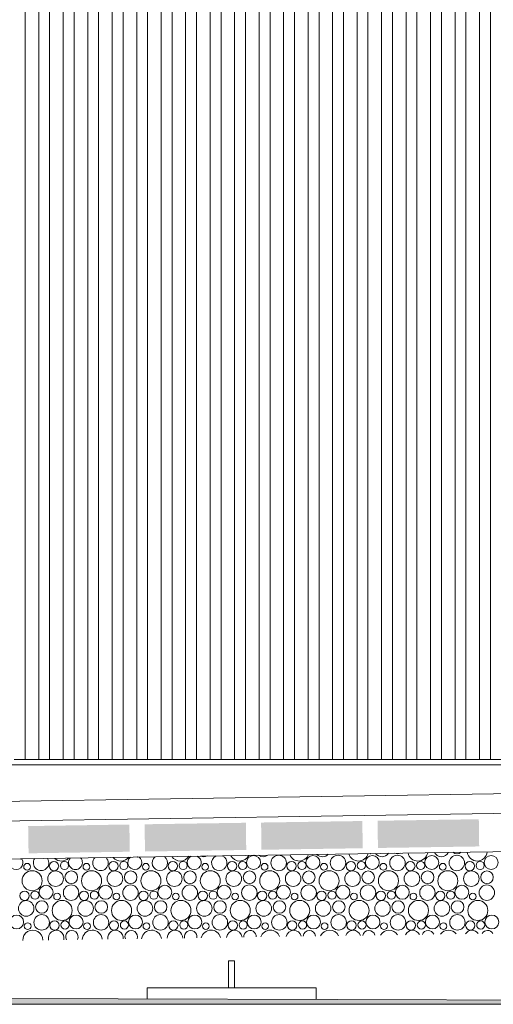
# Model space of a CAD drawing. Header units: millimetres. Extents: x -94601 to -15166, y -300 to 6935.
# Tile 89 of 97: x -23975 to -23105, y -300 to 1509. Entities that reach past the tile are written whole.
import ezdxf

# ---------------------------------------------------------------- set-up
doc = ezdxf.new("R2010")
doc.units = ezdxf.units.MM
doc.header["$MEASUREMENT"] = 0
for name, color, linetype in [('Métal _ Bardage.Charp_Couv_Bard_Métal', 7, 'Continuous'), ('Nouveau_Charpente _ Bardage.Charp_Couv_Zinc', 7, 'Continuous'), ('Nouveau_Métal _ Charpente.Charp_Couv_Bard_Métal', 7, 'Continuous'), ('Nouveau_Structure _ Longrine.GO', 7, 'Continuous'), ('Nouveau_Terrain _ Original.Terrain', 7, 'Continuous'), ('Nouveau_VRD _ Voirie 3d.VRD', 7, 'Continuous')]:
    doc.layers.add(name, color=color, linetype=linetype)

# ---------------------------------------------------------------- blocks, each defined once
blk = doc.blocks.new('Élément de coupe_20')
at = {"layer": 'Métal _ Bardage.Charp_Couv_Bard_Métal', "color": 7, "linetype": 'Continuous', "lineweight": 15}
blk.add_line((-24985.3, 140), (-17329.3, 140), dxfattribs=at)
blk = doc.blocks.new('Élément de coupe_53')
at = {"layer": 'Nouveau_Structure _ Longrine.GO', "color": 7, "linetype": 'Continuous', "lineweight": 15}
blk.add_line((-23590.9, -220), (-23579.8, -220), dxfattribs=at)
blk = doc.blocks.new('Élément de coupe_152')
at = {"layer": 'Nouveau_Terrain _ Original.Terrain', "linetype": 'Continuous', "lineweight": 15, "true_color": 0xf48e54}
h = blk.add_hatch(dxfattribs=at)
h.set_pattern_fill('Terre', color=33, style=0, pattern_type=2)
h.set_pattern_definition([(45, (0, 0), (-137.8858, 137.8858), []), (45, (-45.96, 45.96), (-275.7716, 275.7716), []), (45, (-91.92, 91.92), (-275.7716, 275.7716), []), (135, (-137.886, 137.886), (45.96194, 45.96194), [195, -195])])
h.paths.add_polyline_path([(-24599, -287.5), (-26213.3, -282.5), (-27475.8, -278.6), (-28431.2, -275.7), (-29150.2, -273.4), (-29692.4, -271.7), (-34914.2, -260.4), (-35607.8, -259.7), (-36383.2, -258.8), (-37203.7, -257.9), (-38035.6, -256.8), (-38848.8, -255.8), (-39617.3, -254.7), (-39814.4, -254.8), (-40203.4, -255.2), (-40585.7, -255.6), (-41317.6, -254.5), (-41705.6, -254.9), (-42360.6, -253.9), (-42753.4, -254.3), (-43138.8, -254.7), (-43713.8, -253.7), (-44102.8, -254.2), (-44484, -254.6), (-44984.4, -253.7), (-45367.9, -254.1), (-45743.3, -254.6), (-64584.6, -300), (-20478, -300), (-22586.9, -293.6)])
at = {"layer": 'Nouveau_Terrain _ Original.Terrain', "color": 7, "linetype": 'Continuous', "lineweight": 15}
blk.add_line((-20478, -300), (-64584.6, -300), dxfattribs=at)
at = {"layer": 'Nouveau_Terrain _ Original.Terrain', "color": 7, "linetype": 'Continuous', "lineweight": 15, "flags": 128}
blk.add_lwpolyline([(-20478, -300), (-22586.9, -293.6), (-24599, -287.5), (-26213.3, -282.5), (-27475.8, -278.6), (-28431.2, -275.7), (-29150.2, -273.4), (-29692.4, -271.7), (-34914.2, -260.4), (-35607.8, -259.7), (-36383.2, -258.8)], dxfattribs=at)
blk = doc.blocks.new('Élément de coupe_153')
at = {"layer": 'Nouveau_Métal _ Charpente.Charp_Couv_Bard_Métal', "color": 7, "linetype": 'Continuous', "lineweight": 15}
for p, q in [((-23740.3, -270), (-23590.9, -270)), ((-23740.3, -290), (-23740.3, -270)), ((-23579.8, -270), (-23430.3, -270)), ((-23430.3, -290.9), (-23430.3, -270))]:
    blk.add_line(p, q, dxfattribs=at)
blk = doc.blocks.new('Élément de coupe_154')
at = {"layer": 'Nouveau_Métal _ Charpente.Charp_Couv_Bard_Métal', "color": 7, "linetype": 'Continuous', "lineweight": 15}
for p, q in [((-23590.9, -270), (-23590.9, -220)), ((-23579.8, -270), (-23579.8, -220)), ((-23590.9, -270), (-23579.8, -270))]:
    blk.add_line(p, q, dxfattribs=at)
blk = doc.blocks.new('*X173')
at = {"layer": 'Nouveau_VRD _ Voirie 3d.VRD', "color": 33, "linetype": 'Continuous', "lineweight": 15, "true_color": 0xf48e54}
for centre, radius in [((-23545, -39.6), 12.8), ((-23498.9, -40.3), 14.2), ((-23435.9, -39.6), 12.8), ((-23389.8, -40.3), 14.2), ((-23326.8, -39.6), 12.8), ((-23280.7, -40.3), 14.2), ((-23217.7, -39.6), 12.8), ((-23171.6, -40.3), 14.2), ((-23108.5, -39.6), 12.8), ((-23961.2, -47.3), 6.2), ((-23911.7, -46), 8.58), ((-23892.5, -45), 7.52), ((-23852.1, -47.3), 6.2), ((-23802.6, -46), 8.58), ((-23783.4, -45), 7.52), ((-23743, -47.3), 6.2), ((-23693.5, -46), 8.58), ((-23674.3, -45), 7.52), ((-23633.9, -47.3), 6.2), ((-23584.4, -46), 8.58), ((-23565.2, -45), 7.52), ((-23524.8, -47.3), 6.2), ((-23475.2, -46), 8.58), ((-23456.1, -45), 7.52), ((-23415.7, -47.3), 6.2), ((-23366.1, -46), 8.58), ((-23347, -45), 7.52), ((-23306.6, -47.3), 6.2), ((-23257, -46), 8.58), ((-23237.9, -45), 7.52), ((-23197.4, -47.3), 6.2), ((-23147.9, -46), 8.58), ((-23128.8, -45), 7.52), ((-23951.9, -73), 18.4), ((-23908.8, -69.2), 14.3), ((-23880, -66.6), 11.5), ((-23842.7, -73), 18.4), ((-23799.7, -69.2), 14.3), ((-23770.9, -66.6), 11.5), ((-23733.6, -73), 18.4), ((-23690.6, -69.2), 14.3), ((-23661.8, -66.6), 11.5), ((-23624.5, -73), 18.4), ((-23581.5, -69.2), 14.3), ((-23552.6, -66.6), 11.5), ((-23515.4, -73), 18.4), ((-23472.3, -69.2), 14.3), ((-23443.5, -66.6), 11.5), ((-23406.3, -73), 18.4), ((-23363.2, -69.2), 14.3), ((-23334.4, -66.6), 11.5), ((-23297.2, -73), 18.4), ((-23254.1, -69.2), 14.3), ((-23225.3, -66.6), 11.5), ((-23188.1, -73), 18.4), ((-23145, -69.2), 14.3), ((-23116.2, -66.6), 11.5), ((-23926.3, -94.2), 12.8), ((-23880.3, -94.9), 14.2), ((-23817.2, -94.2), 12.8), ((-23771.2, -94.9), 14.2), ((-23708.1, -94.2), 12.8), ((-23662.1, -94.9), 14.2), ((-23599, -94.2), 12.8), ((-23552.9, -94.9), 14.2), ((-23489.9, -94.2), 12.8), ((-23443.8, -94.9), 14.2), ((-23380.8, -94.2), 12.8), ((-23334.7, -94.9), 14.2), ((-23271.7, -94.2), 12.8), ((-23225.6, -94.9), 14.2), ((-23162.5, -94.2), 12.8), ((-23116.5, -94.9), 14.2), ((-23965.7, -100.6), 8.58), ((-23946.5, -99.6), 7.52), ((-23906.1, -101.9), 6.2), ((-23856.6, -100.6), 8.58), ((-23837.4, -99.6), 7.52), ((-23797, -101.9), 6.2), ((-23747.5, -100.6), 8.58), ((-23728.3, -99.6), 7.52), ((-23687.9, -101.9), 6.2), ((-23638.4, -100.6), 8.58), ((-23619.2, -99.6), 7.52), ((-23578.8, -101.9), 6.2), ((-23529.2, -100.6), 8.58), ((-23510.1, -99.6), 7.52), ((-23469.7, -101.9), 6.2), ((-23420.1, -100.6), 8.58), ((-23401, -99.6), 7.52), ((-23360.6, -101.9), 6.2), ((-23311, -100.6), 8.58), ((-23291.9, -99.6), 7.52), ((-23251.4, -101.9), 6.2), ((-23201.9, -100.6), 8.58), ((-23182.8, -99.6), 7.52), ((-23142.3, -101.9), 6.2), ((-23962.8, -123.8), 14.3), ((-23934, -121.2), 11.5), ((-23896.7, -127.6), 18.4), ((-23853.7, -123.8), 14.3), ((-23824.9, -121.2), 11.5), ((-23787.6, -127.6), 18.4), ((-23744.6, -123.8), 14.3), ((-23715.8, -121.2), 11.5), ((-23678.5, -127.6), 18.4), ((-23635.5, -123.8), 14.3), ((-23606.6, -121.2), 11.5), ((-23569.4, -127.6), 18.4), ((-23526.3, -123.8), 14.3), ((-23497.5, -121.2), 11.5), ((-23460.3, -127.6), 18.4), ((-23417.2, -123.8), 14.3), ((-23388.4, -121.2), 11.5), ((-23351.2, -127.6), 18.4), ((-23308.1, -123.8), 14.3), ((-23279.3, -121.2), 11.5), ((-23242.1, -127.6), 18.4), ((-23199, -123.8), 14.3), ((-23170.2, -121.2), 11.5), ((-23133, -127.6), 18.4), ((-23980.3, -148.8), 12.8), ((-23934.3, -149.5), 14.2), ((-23871.2, -148.8), 12.8), ((-23825.2, -149.5), 14.2), ((-23762.1, -148.8), 12.8), ((-23716.1, -149.5), 14.2), ((-23653, -148.8), 12.8), ((-23606.9, -149.5), 14.2), ((-23543.9, -148.8), 12.8), ((-23497.8, -149.5), 14.2), ((-23434.8, -148.8), 12.8), ((-23388.7, -149.5), 14.2), ((-23325.7, -148.8), 12.8), ((-23279.6, -149.5), 14.2), ((-23216.5, -148.8), 12.8), ((-23170.5, -149.5), 14.2), ((-23107.4, -148.8), 12.8), ((-23960.1, -156.5), 6.2), ((-23910.6, -155.2), 8.58), ((-23891.4, -154.2), 7.52), ((-23851, -156.5), 6.2), ((-23801.5, -155.2), 8.58), ((-23782.3, -154.2), 7.52), ((-23741.9, -156.5), 6.2), ((-23692.4, -155.2), 8.58), ((-23673.2, -154.2), 7.52), ((-23632.8, -156.5), 6.2), ((-23583.2, -155.2), 8.58), ((-23564.1, -154.2), 7.52), ((-23523.7, -156.5), 6.2), ((-23474.1, -155.2), 8.58), ((-23455, -154.2), 7.52), ((-23414.6, -156.5), 6.2), ((-23365, -155.2), 8.58), ((-23345.9, -154.2), 7.52), ((-23305.4, -156.5), 6.2), ((-23255.9, -155.2), 8.58), ((-23236.8, -154.2), 7.52), ((-23196.3, -156.5), 6.2), ((-23146.8, -155.2), 8.58), ((-23127.6, -154.2), 7.52)]:
    blk.add_circle(centre, radius, dxfattribs=at)
for centre, radius, start, end in [((-23981.4, -39.6), 12.8, 149.0108, 32.7238), ((-23935.4, -40.3), 14.2, 146.1424, 35.5922), ((-23897.9, -18.4), 18.4, 227.1412, 314.5934), ((-23872.3, -39.6), 12.8, 139.7827, 41.9519), ((-23826.3, -40.3), 14.2, 137.5525, 44.1821), ((-23788.7, -18.4), 18.4, 220.118, 321.6166), ((-23763.2, -39.6), 12.8, 129.0027, 52.7319), ((-23717.2, -40.3), 14.2, 127.5097, 54.2249), ((-23679.6, -18.4), 18.4, 213.7402, 327.9944), ((-23654.1, -39.6), 12.8, 114.5286, 67.206), ((-23636.6, -14.6), 14.3, 246.6504, 295.0842), ((-23608.1, -40.3), 14.2, 114.1239, 67.6107), ((-23570.5, -18.4), 18.4, 207.7933, 333.9413), ((-23527.5, -14.6), 14.3, 233.6738, 308.0608), ((-23461.4, -18.4), 18.4, 202.1458, 339.5888), ((-23418.3, -14.6), 14.3, 223.8046, 317.93), ((-23352.3, -18.4), 18.4, 196.708, 345.0266), ((-23309.2, -14.6), 14.3, 215.3249, 326.4097), ((-23280.4, -12), 11.5, 244.4676, 297.267), ((-23243.2, -18.4), 18.4, 191.4134, 350.3212), ((-23200.1, -14.6), 14.3, 207.6363, 334.0983), ((-23171.3, -12), 11.5, 229.6468, 312.0878), ((-23134.1, -18.4), 18.4, 186.2087, 355.5259), ((-23950.7, -182.2), 18.4, 359.9119, 181.8227), ((-23907.7, -178.4), 14.3, 347.1611, 194.5735), ((-23878.9, -175.8), 11.5, 331.744, 209.9906), ((-23841.6, -182.2), 18.4, 5.0688, 176.6658), ((-23798.6, -178.4), 14.3, 353.8862, 187.8484), ((-23769.8, -175.8), 11.5, 340.798, 200.9366), ((-23732.5, -182.2), 18.4, 10.2601, 171.4745), ((-23689.5, -178.4), 14.3, 0.5155, 181.2191), ((-23660.6, -175.8), 11.5, 349.3525, 192.3821), ((-23623.4, -182.2), 18.4, 15.5306, 166.204), ((-23580.3, -178.4), 14.3, 7.14, 174.5946), ((-23551.5, -175.8), 11.5, 357.6521, 184.0826), ((-23514.3, -182.2), 18.4, 20.9317, 160.8029), ((-23471.2, -178.4), 14.3, 13.8503, 167.8843), ((-23442.4, -175.8), 11.5, 5.8841, 175.8505), ((-23405.2, -182.2), 18.4, 26.5263, 155.2083), ((-23362.1, -178.4), 14.3, 20.748, 160.9866), ((-23333.3, -175.8), 11.5, 14.2222, 167.5124), ((-23296.1, -182.2), 18.4, 32.3978, 149.3368), ((-23253, -178.4), 14.3, 27.9621, 153.7725), ((-23224.2, -175.8), 11.5, 22.8617, 158.8729), ((-23187, -182.2), 18.4, 38.666, 143.0686), ((-23143.9, -178.4), 14.3, 35.6778, 146.0568), ((-23115.1, -175.8), 11.5, 32.0689, 149.6657)]:
    blk.add_arc(centre, radius, start, end, dxfattribs=at)
blk = doc.blocks.new('*X174')
at = {"layer": 'Nouveau_VRD _ Voirie 3d.VRD', "linetype": 'Continuous', "lineweight": 15, "true_color": 0xb5b5b5}
for points in [[(-23531.2, 33.9), (-23530.5, -16.1), (-23344.5, -13.3), (-23345.2, 36.7)], [(-23317.2, 37.2), (-23316.5, -12.8), (-23130.5, -10), (-23131.2, 40)], [(-23959.2, 27.4), (-23958.4, -22.6), (-23772.5, -19.7), (-23773.2, 30.3)], [(-23745.2, 30.7), (-23744.5, -19.3), (-23558.5, -16.5), (-23559.2, 33.5)]]:
    blk.add_hatch(color=253, dxfattribs=at).paths.add_polyline_path(points)
at = {"layer": 'Nouveau_VRD _ Voirie 3d.VRD', "color": 253, "linetype": 'Continuous', "lineweight": 15, "true_color": 0xb5b5b5}
for p in [(-23972.3, -32.8), (-23758.3, -29.5), (-23544.3, -26.3), (-23330.3, -23)]:
    blk.add_point(p, dxfattribs=at)
blk = doc.blocks.new('Élément de coupe_160')
at = {"layer": 'Nouveau_VRD _ Voirie 3d.VRD', "color": 251, "linetype": 'Continuous', "lineweight": 15, "true_color": 0x6a6a6a}
blk.add_line((-21410.6, 112.1), (-24985.3, 58), dxfattribs=at)
at = {"layer": 'Nouveau_VRD _ Voirie 3d.VRD', "color": 7, "linetype": 'Continuous', "lineweight": 15}
for p, q in [((-20810, 85.1), (-27952.3, -23)), ((-20810, 15.1), (-27952.3, -93))]:
    blk.add_line(p, q, dxfattribs=at)
at = {"layer": 'Nouveau_VRD _ Voirie 3d.VRD', "lineweight": 0}
for name in ['*X174', '*X173']:
    blk.add_blockref(name, (0, 0), dxfattribs=at)
blk = doc.blocks.new('Élément de coupe_1554')
at = {"layer": 'Nouveau_Charpente _ Bardage.Charp_Couv_Zinc', "color": 33, "linetype": 'Continuous', "lineweight": 15, "true_color": 0xc1976c}
for p, q in [((-23109.8, 3150), (-23109.8, 150)), ((-23109.8, 150), (-23084.8, 150))]:
    blk.add_line(p, q, dxfattribs=at)
blk = doc.blocks.new('Élément de coupe_1555')
at = {"layer": 'Nouveau_Charpente _ Bardage.Charp_Couv_Zinc', "color": 15, "linetype": 'Continuous', "lineweight": 15}
blk.add_line((-23129.8, 150), (-23109.8, 150), dxfattribs=at)
blk = doc.blocks.new('Élément de coupe_1556')
at = {"layer": 'Nouveau_Charpente _ Bardage.Charp_Couv_Zinc', "color": 33, "linetype": 'Continuous', "lineweight": 15, "true_color": 0xc1976c}
for p, q in [((-23154.8, 3150), (-23154.8, 150)), ((-23129.8, 150), (-23129.8, 3150)), ((-23154.8, 150), (-23129.8, 150))]:
    blk.add_line(p, q, dxfattribs=at)
blk = doc.blocks.new('Élément de coupe_1557')
at = {"layer": 'Nouveau_Charpente _ Bardage.Charp_Couv_Zinc', "color": 15, "linetype": 'Continuous', "lineweight": 15}
blk.add_line((-23174.8, 150), (-23154.8, 150), dxfattribs=at)
blk = doc.blocks.new('Élément de coupe_1558')
at = {"layer": 'Nouveau_Charpente _ Bardage.Charp_Couv_Zinc', "color": 33, "linetype": 'Continuous', "lineweight": 15, "true_color": 0xc1976c}
for p, q in [((-23199.8, 3150), (-23199.8, 150)), ((-23174.8, 150), (-23174.8, 3150)), ((-23199.8, 150), (-23174.8, 150))]:
    blk.add_line(p, q, dxfattribs=at)
blk = doc.blocks.new('Élément de coupe_1559')
at = {"layer": 'Nouveau_Charpente _ Bardage.Charp_Couv_Zinc', "color": 15, "linetype": 'Continuous', "lineweight": 15}
blk.add_line((-23219.8, 150), (-23199.8, 150), dxfattribs=at)
blk = doc.blocks.new('Élément de coupe_1560')
at = {"layer": 'Nouveau_Charpente _ Bardage.Charp_Couv_Zinc', "color": 33, "linetype": 'Continuous', "lineweight": 15, "true_color": 0xc1976c}
for p, q in [((-23244.8, 3150), (-23244.8, 150)), ((-23219.8, 150), (-23219.8, 3150)), ((-23244.8, 150), (-23219.8, 150))]:
    blk.add_line(p, q, dxfattribs=at)
blk = doc.blocks.new('Élément de coupe_1561')
at = {"layer": 'Nouveau_Charpente _ Bardage.Charp_Couv_Zinc', "color": 15, "linetype": 'Continuous', "lineweight": 15}
blk.add_line((-23264.8, 150), (-23244.8, 150), dxfattribs=at)
blk = doc.blocks.new('Élément de coupe_1562')
at = {"layer": 'Nouveau_Charpente _ Bardage.Charp_Couv_Zinc', "color": 33, "linetype": 'Continuous', "lineweight": 15, "true_color": 0xc1976c}
for p, q in [((-23289.8, 3150), (-23289.8, 150)), ((-23264.8, 150), (-23264.8, 3150)), ((-23289.8, 150), (-23264.8, 150))]:
    blk.add_line(p, q, dxfattribs=at)
blk = doc.blocks.new('Élément de coupe_1563')
at = {"layer": 'Nouveau_Charpente _ Bardage.Charp_Couv_Zinc', "color": 15, "linetype": 'Continuous', "lineweight": 15}
blk.add_line((-23309.8, 150), (-23289.8, 150), dxfattribs=at)
blk = doc.blocks.new('Élément de coupe_1564')
at = {"layer": 'Nouveau_Charpente _ Bardage.Charp_Couv_Zinc', "color": 33, "linetype": 'Continuous', "lineweight": 15, "true_color": 0xc1976c}
for p, q in [((-23334.8, 3150), (-23334.8, 150)), ((-23309.8, 150), (-23309.8, 3150)), ((-23334.8, 150), (-23309.8, 150))]:
    blk.add_line(p, q, dxfattribs=at)
blk = doc.blocks.new('Élément de coupe_1565')
at = {"layer": 'Nouveau_Charpente _ Bardage.Charp_Couv_Zinc', "color": 15, "linetype": 'Continuous', "lineweight": 15}
blk.add_line((-23354.8, 150), (-23334.8, 150), dxfattribs=at)
blk = doc.blocks.new('Élément de coupe_1566')
at = {"layer": 'Nouveau_Charpente _ Bardage.Charp_Couv_Zinc', "color": 33, "linetype": 'Continuous', "lineweight": 15, "true_color": 0xc1976c}
for p, q in [((-23379.8, 3150), (-23379.8, 150)), ((-23354.8, 150), (-23354.8, 3150)), ((-23379.8, 150), (-23354.8, 150))]:
    blk.add_line(p, q, dxfattribs=at)
blk = doc.blocks.new('Élément de coupe_1567')
at = {"layer": 'Nouveau_Charpente _ Bardage.Charp_Couv_Zinc', "color": 15, "linetype": 'Continuous', "lineweight": 15}
blk.add_line((-23399.8, 150), (-23379.8, 150), dxfattribs=at)
blk = doc.blocks.new('Élément de coupe_1568')
at = {"layer": 'Nouveau_Charpente _ Bardage.Charp_Couv_Zinc', "color": 33, "linetype": 'Continuous', "lineweight": 15, "true_color": 0xc1976c}
for p, q in [((-23424.8, 3150), (-23424.8, 150)), ((-23399.8, 150), (-23399.8, 3150)), ((-23424.8, 150), (-23399.8, 150))]:
    blk.add_line(p, q, dxfattribs=at)
blk = doc.blocks.new('Élément de coupe_1569')
at = {"layer": 'Nouveau_Charpente _ Bardage.Charp_Couv_Zinc', "color": 15, "linetype": 'Continuous', "lineweight": 15}
blk.add_line((-23444.8, 150), (-23424.8, 150), dxfattribs=at)
blk = doc.blocks.new('Élément de coupe_1614')
at = {"layer": 'Nouveau_Charpente _ Bardage.Charp_Couv_Zinc', "color": 15, "linetype": 'Continuous', "lineweight": 15}
blk.add_line((-23984.8, 150), (-23964.8, 150), dxfattribs=at)
blk = doc.blocks.new('Élément de coupe_1615')
at = {"layer": 'Nouveau_Charpente _ Bardage.Charp_Couv_Zinc', "color": 33, "linetype": 'Continuous', "lineweight": 15, "true_color": 0xc1976c}
for p, q in [((-23964.8, 3150), (-23964.8, 150)), ((-23939.8, 150), (-23939.8, 3150)), ((-23964.8, 150), (-23939.8, 150))]:
    blk.add_line(p, q, dxfattribs=at)
blk = doc.blocks.new('Élément de coupe_1616')
at = {"layer": 'Nouveau_Charpente _ Bardage.Charp_Couv_Zinc', "color": 15, "linetype": 'Continuous', "lineweight": 15}
blk.add_line((-23939.8, 150), (-23919.8, 150), dxfattribs=at)
blk = doc.blocks.new('Élément de coupe_1617')
at = {"layer": 'Nouveau_Charpente _ Bardage.Charp_Couv_Zinc', "color": 33, "linetype": 'Continuous', "lineweight": 15, "true_color": 0xc1976c}
for p, q in [((-23919.8, 3150), (-23919.8, 150)), ((-23894.8, 150), (-23894.8, 3150)), ((-23919.8, 150), (-23894.8, 150))]:
    blk.add_line(p, q, dxfattribs=at)
blk = doc.blocks.new('Élément de coupe_1618')
at = {"layer": 'Nouveau_Charpente _ Bardage.Charp_Couv_Zinc', "color": 15, "linetype": 'Continuous', "lineweight": 15}
blk.add_line((-23894.8, 150), (-23874.8, 150), dxfattribs=at)
blk = doc.blocks.new('Élément de coupe_1619')
at = {"layer": 'Nouveau_Charpente _ Bardage.Charp_Couv_Zinc', "color": 33, "linetype": 'Continuous', "lineweight": 15, "true_color": 0xc1976c}
for p, q in [((-23874.8, 3150), (-23874.8, 150)), ((-23849.8, 150), (-23849.8, 3150)), ((-23874.8, 150), (-23849.8, 150))]:
    blk.add_line(p, q, dxfattribs=at)
blk = doc.blocks.new('Élément de coupe_1620')
at = {"layer": 'Nouveau_Charpente _ Bardage.Charp_Couv_Zinc', "color": 15, "linetype": 'Continuous', "lineweight": 15}
blk.add_line((-23849.8, 150), (-23829.8, 150), dxfattribs=at)
blk = doc.blocks.new('Élément de coupe_1621')
at = {"layer": 'Nouveau_Charpente _ Bardage.Charp_Couv_Zinc', "color": 33, "linetype": 'Continuous', "lineweight": 15, "true_color": 0xc1976c}
for p, q in [((-23829.8, 3150), (-23829.8, 150)), ((-23804.8, 150), (-23804.8, 3150)), ((-23829.8, 150), (-23804.8, 150))]:
    blk.add_line(p, q, dxfattribs=at)
blk = doc.blocks.new('Élément de coupe_1622')
at = {"layer": 'Nouveau_Charpente _ Bardage.Charp_Couv_Zinc', "color": 15, "linetype": 'Continuous', "lineweight": 15}
blk.add_line((-23804.8, 150), (-23784.8, 150), dxfattribs=at)
blk = doc.blocks.new('Élément de coupe_1623')
at = {"layer": 'Nouveau_Charpente _ Bardage.Charp_Couv_Zinc', "color": 33, "linetype": 'Continuous', "lineweight": 15, "true_color": 0xc1976c}
for p, q in [((-23784.8, 3150), (-23784.8, 150)), ((-23759.8, 150), (-23759.8, 3150)), ((-23784.8, 150), (-23759.8, 150))]:
    blk.add_line(p, q, dxfattribs=at)
blk = doc.blocks.new('Élément de coupe_1624')
at = {"layer": 'Nouveau_Charpente _ Bardage.Charp_Couv_Zinc', "color": 15, "linetype": 'Continuous', "lineweight": 15}
blk.add_line((-23759.8, 150), (-23739.8, 150), dxfattribs=at)
blk = doc.blocks.new('Élément de coupe_1625')
at = {"layer": 'Nouveau_Charpente _ Bardage.Charp_Couv_Zinc', "color": 33, "linetype": 'Continuous', "lineweight": 15, "true_color": 0xc1976c}
for p, q in [((-23739.8, 3150), (-23739.8, 150)), ((-23714.8, 150), (-23714.8, 3150)), ((-23739.8, 150), (-23714.8, 150))]:
    blk.add_line(p, q, dxfattribs=at)
blk = doc.blocks.new('Élément de coupe_1626')
at = {"layer": 'Nouveau_Charpente _ Bardage.Charp_Couv_Zinc', "color": 15, "linetype": 'Continuous', "lineweight": 15}
blk.add_line((-23714.8, 150), (-23694.8, 150), dxfattribs=at)
blk = doc.blocks.new('Élément de coupe_1627')
at = {"layer": 'Nouveau_Charpente _ Bardage.Charp_Couv_Zinc', "color": 33, "linetype": 'Continuous', "lineweight": 15, "true_color": 0xc1976c}
for p, q in [((-23694.8, 3150), (-23694.8, 150)), ((-23669.8, 150), (-23669.8, 3150)), ((-23694.8, 150), (-23669.8, 150))]:
    blk.add_line(p, q, dxfattribs=at)
blk = doc.blocks.new('Élément de coupe_1628')
at = {"layer": 'Nouveau_Charpente _ Bardage.Charp_Couv_Zinc', "color": 15, "linetype": 'Continuous', "lineweight": 15}
blk.add_line((-23669.8, 150), (-23649.8, 150), dxfattribs=at)
blk = doc.blocks.new('Élément de coupe_1629')
at = {"layer": 'Nouveau_Charpente _ Bardage.Charp_Couv_Zinc', "color": 33, "linetype": 'Continuous', "lineweight": 15, "true_color": 0xc1976c}
for p, q in [((-23649.8, 3150), (-23649.8, 150)), ((-23624.8, 150), (-23624.8, 3150)), ((-23649.8, 150), (-23624.8, 150))]:
    blk.add_line(p, q, dxfattribs=at)
blk = doc.blocks.new('Élément de coupe_1630')
at = {"layer": 'Nouveau_Charpente _ Bardage.Charp_Couv_Zinc', "color": 15, "linetype": 'Continuous', "lineweight": 15}
blk.add_line((-23624.8, 150), (-23604.8, 150), dxfattribs=at)
blk = doc.blocks.new('Élément de coupe_1631')
at = {"layer": 'Nouveau_Charpente _ Bardage.Charp_Couv_Zinc', "color": 33, "linetype": 'Continuous', "lineweight": 15, "true_color": 0xc1976c}
for p, q in [((-23469.8, 3150), (-23469.8, 150)), ((-23444.8, 150), (-23444.8, 3150)), ((-23469.8, 150), (-23444.8, 150))]:
    blk.add_line(p, q, dxfattribs=at)
blk = doc.blocks.new('Élément de coupe_1632')
at = {"layer": 'Nouveau_Charpente _ Bardage.Charp_Couv_Zinc', "color": 33, "linetype": 'Continuous', "lineweight": 15, "true_color": 0xc1976c}
for p, q in [((-23604.8, 3150), (-23604.8, 150)), ((-23579.8, 150), (-23579.8, 3150)), ((-23604.8, 150), (-23579.8, 150))]:
    blk.add_line(p, q, dxfattribs=at)
blk = doc.blocks.new('Élément de coupe_1633')
at = {"layer": 'Nouveau_Charpente _ Bardage.Charp_Couv_Zinc', "color": 15, "linetype": 'Continuous', "lineweight": 15}
blk.add_line((-23489.8, 150), (-23469.8, 150), dxfattribs=at)
blk = doc.blocks.new('Élément de coupe_1634')
at = {"layer": 'Nouveau_Charpente _ Bardage.Charp_Couv_Zinc', "color": 15, "linetype": 'Continuous', "lineweight": 15}
blk.add_line((-23579.8, 150), (-23559.8, 150), dxfattribs=at)
blk = doc.blocks.new('Élément de coupe_1635')
at = {"layer": 'Nouveau_Charpente _ Bardage.Charp_Couv_Zinc', "color": 33, "linetype": 'Continuous', "lineweight": 15, "true_color": 0xc1976c}
for p, q in [((-23514.8, 3150), (-23514.8, 150)), ((-23489.8, 150), (-23489.8, 3150)), ((-23514.8, 150), (-23489.8, 150))]:
    blk.add_line(p, q, dxfattribs=at)
blk = doc.blocks.new('Élément de coupe_1636')
at = {"layer": 'Nouveau_Charpente _ Bardage.Charp_Couv_Zinc', "color": 33, "linetype": 'Continuous', "lineweight": 15, "true_color": 0xc1976c}
for p, q in [((-23559.8, 3150), (-23559.8, 150)), ((-23534.8, 150), (-23534.8, 3150)), ((-23559.8, 150), (-23534.8, 150))]:
    blk.add_line(p, q, dxfattribs=at)
blk = doc.blocks.new('Élément de coupe_1637')
at = {"layer": 'Nouveau_Charpente _ Bardage.Charp_Couv_Zinc', "color": 15, "linetype": 'Continuous', "lineweight": 15}
blk.add_line((-23534.8, 150), (-23514.8, 150), dxfattribs=at)

msp = doc.modelspace()

# ---------------------------------------------------------------- block references
at = {"layer": 'Métal _ Bardage.Charp_Couv_Bard_Métal', "lineweight": 0}
msp.add_blockref('Élément de coupe_20', (0, 0), dxfattribs=at)
at = {"layer": 'Nouveau_Charpente _ Bardage.Charp_Couv_Zinc', "lineweight": 0}
for name in ['Élément de coupe_1614', 'Élément de coupe_1615', 'Élément de coupe_1616', 'Élément de coupe_1617', 'Élément de coupe_1618', 'Élément de coupe_1619', 'Élément de coupe_1620', 'Élément de coupe_1621', 'Élément de coupe_1622', 'Élément de coupe_1623', 'Élément de coupe_1624', 'Élément de coupe_1625', 'Élément de coupe_1626', 'Élément de coupe_1627', 'Élément de coupe_1628', 'Élément de coupe_1629', 'Élément de coupe_1630', 'Élément de coupe_1632', 'Élément de coupe_1634', 'Élément de coupe_1636', 'Élément de coupe_1637', 'Élément de coupe_1635', 'Élément de coupe_1633', 'Élément de coupe_1631', 'Élément de coupe_1569', 'Élément de coupe_1568', 'Élément de coupe_1567', 'Élément de coupe_1566', 'Élément de coupe_1565', 'Élément de coupe_1564', 'Élément de coupe_1563', 'Élément de coupe_1562', 'Élément de coupe_1561', 'Élément de coupe_1560', 'Élément de coupe_1559', 'Élément de coupe_1558', 'Élément de coupe_1557', 'Élément de coupe_1556', 'Élément de coupe_1555', 'Élément de coupe_1554']:
    msp.add_blockref(name, (0, 0), dxfattribs=at)
at = {"layer": 'Nouveau_Métal _ Charpente.Charp_Couv_Bard_Métal', "lineweight": 0}
for name in ['Élément de coupe_154', 'Élément de coupe_153']:
    msp.add_blockref(name, (0, 0), dxfattribs=at)
at = {"layer": 'Nouveau_Structure _ Longrine.GO', "lineweight": 0}
msp.add_blockref('Élément de coupe_53', (0, 0), dxfattribs=at)
at = {"layer": 'Nouveau_Terrain _ Original.Terrain', "lineweight": 0}
msp.add_blockref('Élément de coupe_152', (0, 0), dxfattribs=at)
at = {"layer": 'Nouveau_VRD _ Voirie 3d.VRD', "lineweight": 0}
msp.add_blockref('Élément de coupe_160', (0, 0), dxfattribs=at)

doc.saveas('drawing.dxf')
